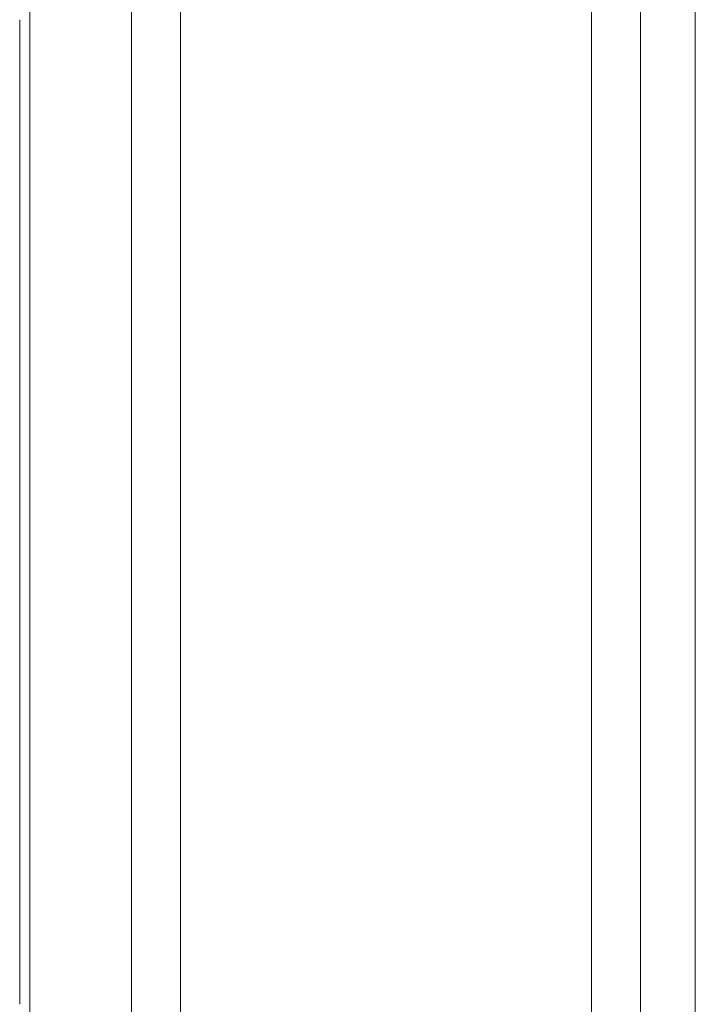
# Model space of a CAD drawing. Header units: inches. Extents: x 2934 to 6866, y 422 to 3136.
# Tile 67 of 84: x 6496 to 6530, y 1798 to 1847. Entities that reach past the tile are written whole.
import ezdxf

# ---------------------------------------------------------------- set-up
doc = ezdxf.new("R2010")
doc.units = ezdxf.units.IN
doc.header["$MEASUREMENT"] = 0
doc.layers.add('PWR_0400HP', color=7, linetype='Continuous')

# ---------------------------------------------------------------- blocks, each defined once
blk = doc.blocks.new('SS06 350-468 SIDE')
at = {"color": 7, "linetype": 'Continuous', "lineweight": 15}
for p, q in [((8310.433, 7420.86), (8310.433, 7955.46)), ((8343.141, 7928.779), (8343.141, 7800.134)), ((8313.133, 7449.91), (8313.133, 7926.41)), ((8315.533, 7926.41), (8315.533, 7449.91)), ((8335.733, 7926.41), (8335.733, 7449.91)), ((8338.133, 7926.41), (8338.133, 7449.91)), ((8343.634, 7875.247), (8343.634, 7826.847))]:
    blk.add_line(p, q, dxfattribs=at)

msp = doc.modelspace()

# ---------------------------------------------------------------- block references
at = {"layer": 'PWR_0400HP', "xscale": -1}
msp.add_blockref('SS06 350-468 SIDE', (14839.945, -6028.564), dxfattribs=at)

doc.saveas('drawing.dxf')
